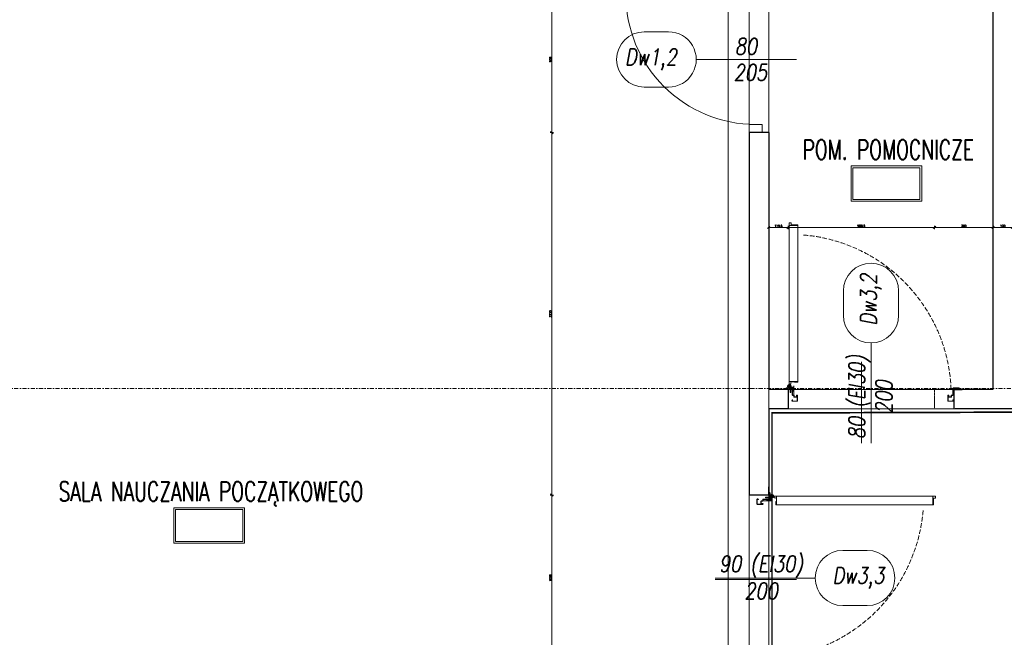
# Model space of a CAD drawing. Header units: millimetres. Extents: x -1893473 to 942156, y -568027 to 942944.
# Tile 195 of 256: x 139047 to 145106, y -466269 to -462470. Entities that reach past the tile are written whole.
import ezdxf
from ezdxf.enums import TextEntityAlignment as Align

# ---------------------------------------------------------------- set-up
doc = ezdxf.new("R2010")
doc.units = ezdxf.units.MM
doc.header["$LTSCALE"] = 0.2
for name, pattern in [('2_3', [1, 0.5, -0.5]), ('ACAD_ISO03W100', [30, 12, -18]), ('CENTER', [0.6, 0.375, -0.075, 0.075, -0.075]), ('DASHDOT', [25.4, 12.7, -6.35, 0, -6.35]), ('HIDDEN', [9.525, 6.35, -3.175]), ('Hidden Line', [391.222223, 282.222223, -109]), ('HIDDEN2', [4.7625, 3.175, -1.5875])]:
    doc.linetypes.add(name, pattern=pattern)
doc.layers.get('0').update_dxf_attribs({"lineweight": 0})
for name, color, linetype, lineweight in [('!! 0_ Istn-sciany', 7, 'Continuous', 30), ('!! 0_ Istn-widok', 1, 'Continuous', 15), ('!! 0_Istn-drzwi', 1, 'Continuous', 13), ('!! 0_Opis_pom', 9, 'Continuous', 13), ('!! 0_Osie', 1, 'DASHDOT', 13), ('!! 1  WYDZIELENIE PPOŻ', 252, 'Continuous', 0), ('!! 1_drzwi-linia', 213, 'Continuous', 5), ('!! 1_OPIS POM NOWE', 140, 'Continuous', 5), ('!! 2_drzwi opis', 151, 'Continuous', 9), ('!! 2_Opis_drzwi - remont', 9, 'Continuous', 15), ('P-Opis nadproża', 150, 'Continuous', 9), ('P-Osie', 1, 'DASHDOT', 18)]:
    doc.layers.add(name, color=color, linetype=linetype, lineweight=lineweight)
doc.layers.add('!! 1_Wyburzenia', color=7, linetype='ACAD_ISO03W100', lineweight=13, true_color=0xff0505)
doc.layers.add('Powierzchnia', color=140, linetype='Continuous', lineweight=5, plot=False)
doc.styles.add('50', font='ROMANS.shx', dxfattribs={"width": 0.8, "height": 10})
doc.styles.add('ARCHETYP', font='romans.shx', dxfattribs={"height": 15})
doc.styles.add('ARIAL', font='tahoma.ttf')
doc.styles.add('TXT', font='simplex.shx')
doc.dimstyles.new('DIM50', dxfattribs={"dimscale": 5, "dimtxt": 2.5, "dimasz": 1.5, "dimexe": 0, "dimexo": 0, "dimgap": 0.5, "dimtad": 1, "dimdec": 4, "dimrnd": 0.5, "dimdsep": 46, "dimtxsty": 'TXT', "dimblk1": 'TICK1', "dimblk2": 'TICK1', "dimsah": 1, "dimcen": 0, "dimse1": 1, "dimse2": 1, "dimclrd": 1, "dimclre": 7, "dimclrt": 9, "dimadec": 0, "dimazin": 0, "dimtfac": 1, "dimtdec": 4, "dimtmove": 2, "dimatfit": 3, "dimldrblk": 'TICK1', "dimfxl": 1, "dimtolj": 1, "dimarcsym": 0})

# ---------------------------------------------------------------- blocks, each defined once
blk = doc.blocks.new('BLOK OSI')
at = {"layer": 'P-Osie'}
blk.add_lwpolyline([(48639.26, -194702.09), (55442.28, -194702.09)], dxfattribs=at)
blk = doc.blocks.new('1_ok-opis')
blk.add_line((0, 111.61), (0, 50))
for points in [[(-17, 128.61), (-17, 143.61)], [(17, 128.61), (17, 143.61)]]:
    blk.add_lwpolyline(points)
for centre, start, end in [((0, 143.61), 0, 180), ((0, 128.61), 180, 0)]:
    blk.add_arc(centre, 17, start, end)
at = {"style": 'ARCHETYP'}
for tag, height, rotation, p in [('NR', 12, 90, (0, 136.9)), ('NR', 12, 270, (0, 136.9)), ('SZEROKOŚĆ', 10, 90, (-8, 78.29)), ('SZEROKOŚĆ', 10, 270, (8, 78.29)), ('WYSOKOŚĆ', 10, 270, (-8, 78.29)), ('WYSOKOŚĆ', 10, 90, (8, 78.29))]:
    blk.add_attdef(tag, text='', height=height, rotation=rotation, dxfattribs=at).set_placement(p, align=Align.MIDDLE)
blk = doc.blocks.new('zaw-dr-90-p')
at = {"color": 2, "linetype": 'CENTER', "ltscale": 0.2}
for p, q in [((12, 0), (-12, 0)), ((0, 12), (0, -12)), ((24.5, 24), (31, 24)), ((24.5, 19), (31, 19))]:
    blk.add_line(p, q, dxfattribs=at)
at = {"ltscale": 0.2}
for p, q in [((10, 12), (6.5, 12)), ((10, 0), (10, 6.5))]:
    blk.add_line(p, q, dxfattribs=at)
blk.add_lwpolyline([(0, 6.5), (23.5, 6.5, 0.414214), (28, 11), (28, 31), (24.5, 31), (24.5, 11, -0.414214), (23.5, 10), (0, 10, 4.561698), (7.6, 6.5), (4.9, 4.2)], format="xyb", dxfattribs=at)
blk.add_lwpolyline([(-0.2, -0.2), (-2.5, -0.2), (-2.5, 0.2), (-0.2, 0.2), (-0.2, 2.5), (0.2, 2.5), (0.2, 0.2), (2.8, 0.2), (2.8, -0.2), (0.2, -0.2), (0.2, -2.8), (-0.2, -2.8)], close=True)
blk.add_lwpolyline([(10, 10), (10, 39), (6.5, 39), (6.5, 10)], dxfattribs=at)
blk.add_circle((0, 0), 6.5, dxfattribs=at)
blk = doc.blocks.new('drzwi 90- sc 12')
for p, q in [((-13620.32, 20410.16), (-13620.32, 20313.77)), ((-13614.92, 20409.86), (-13620.32, 20409.86)), ((-13616.12, 20410.26), (-13620.22, 20410.26)), ((-13616.12, 20410.26), (-13620, 20410.26)), ((-13618.17, 20410.26), (-13616.22, 20410.26)), ((-13618.17, 20410.26), (-13616.22, 20410.26)), ((-13616.12, 20410.26), (-13616.12, 20411.46)), ((-13616.12, 20411.46), (-13615.02, 20411.46)), ((-13614.92, 20411.36), (-13614.92, 20313.77)), ((-13620.32, 20313.47), (-13620.32, 20317.97)), ((-13614.92, 20312.27), (-13614.92, 20317.97)), ((-13614.92, 20313.77), (-13620.32, 20313.77)), ((-13618.22, 20313.37), (-13620.22, 20313.37)), ((-13618.22, 20313.67), (-13618.22, 20313.37)), ((-13618.22, 20313.67), (-13616.42, 20313.67)), ((-13617.77, 20311.12), (-13617.77, 20305.72)), ((-13617.77, 20311.12), (-13617.77, 20305.72)), ((-13616.17, 20309.92), (-13616.17, 20311.02)), ((-13615.92, 20313.17), (-13615.92, 20312.17)), ((-13615.92, 20312.17), (-13615.02, 20312.17)), ((-13715.57, 20308.32), (-13715.57, 20308.56)), ((-13715.57, 20307.69), (-13715.57, 20308.56)), ((-13715.57, 20307.82), (-13715.57, 20308.56)), ((-13715.57, 20307.72), (-13715.37, 20307.72)), ((-13616.17, 20309.92), (-13617.37, 20309.92)), ((-13715.77, 20301.96), (-13716.27, 20301.96)), ((-13616.77, 20301.96), (-13616.27, 20301.96))]:
    blk.add_line(p, q)
for points in [[(-13665.27, 20284.96), (-13665.27, 20325.83)], [(-13615.57, 20309.64), (-13615.32, 20309.64), (-13615.32, 20309.82), (-13616.32, 20309.82), (-13616.32, 20309.64), (-13615.92, 20309.64)]]:
    blk.add_lwpolyline(points)
at = {"lineweight": 30}
for points in [[(-13716.27, 20308.92), (-13721.27, 20308.92)], [(-13716.27, 20308.92), (-13716.27, 20296.92)], [(-13614.27, 20308.92), (-13609.27, 20308.92)], [(-13614.27, 20308.92), (-13614.27, 20296.92)]]:
    blk.add_lwpolyline(points, dxfattribs=at)
at = {"ltscale": 0.2}
for points in [[(-13715.57, 20307.51), (-13715.57, 20309.48, 0.414214), (-13715.91, 20309.82), (-13719.43, 20309.82, 0.414214), (-13719.77, 20309.48), (-13719.77, 20308.92), (-13719.59, 20308.92), (-13719.59, 20309.48, -0.414214), (-13719.43, 20309.64), (-13716.97, 20309.64)], [(-13716.97, 20309.64), (-13715.91, 20309.64, -0.414214), (-13715.75, 20309.48), (-13715.75, 20307.51)], [(-13715.75, 20307.76), (-13715.75, 20305.58, 0.414214), (-13715.41, 20305.24), (-13714.96, 20305.24, -0.414214), (-13714.8, 20305.08), (-13714.8, 20304.48, 0.414214), (-13714.46, 20304.14), (-13713.28, 20304.14, 0.414214), (-13712.94, 20304.48), (-13712.94, 20305.15, -1), (-13712.75, 20305.15), (-13712.75, 20301.96, -0.414214), (-13712.91, 20301.8), (-13715.43, 20301.8, -0.414214), (-13715.59, 20301.96), (-13715.59, 20302.52), (-13715.77, 20302.52), (-13715.77, 20301.96, 0.414214), (-13715.43, 20301.62), (-13712.91, 20301.62, 0.414214), (-13712.57, 20301.96), (-13712.57, 20305.15, 1), (-13713.12, 20305.15), (-13713.12, 20304.48, -0.414214), (-13713.28, 20304.32), (-13714.46, 20304.32, -0.414214), (-13714.62, 20304.48), (-13714.62, 20305.08, 0.414214), (-13714.96, 20305.42), (-13715.41, 20305.42, -0.414214), (-13715.57, 20305.58), (-13715.57, 20307.64)], [(-13615.92, 20309.64), (-13616.63, 20309.64, 0.414214), (-13616.79, 20309.48), (-13616.79, 20305.58, -0.414214), (-13617.13, 20305.24), (-13617.58, 20305.24, 0.414214), (-13617.74, 20305.08), (-13617.74, 20304.48, -0.414214), (-13618.08, 20304.14), (-13619.26, 20304.14, -0.414214), (-13619.6, 20304.48), (-13619.6, 20305.15, 1), (-13619.79, 20305.15), (-13619.79, 20301.96, 0.414214), (-13619.63, 20301.8), (-13617.11, 20301.8, 0.414214), (-13616.95, 20301.96), (-13616.95, 20302.52), (-13616.77, 20302.52), (-13616.77, 20301.96, -0.414214), (-13617.11, 20301.62), (-13619.63, 20301.62, -0.414214), (-13619.97, 20301.96), (-13619.97, 20305.15, -1), (-13619.42, 20305.15), (-13619.42, 20304.48, 0.414214), (-13619.26, 20304.32), (-13618.08, 20304.32, 0.414214), (-13617.92, 20304.48), (-13617.92, 20305.08, -0.414214), (-13617.58, 20305.42), (-13617.13, 20305.42, 0.414214), (-13616.97, 20305.58), (-13616.97, 20309.48, -0.414214), (-13616.63, 20309.82), (-13613.11, 20309.82, -0.414214), (-13612.77, 20309.48), (-13612.77, 20308.92), (-13612.95, 20308.92), (-13612.95, 20309.48, 0.414214), (-13613.11, 20309.64), (-13615.57, 20309.64)]]:
    blk.add_lwpolyline(points, format="xyb", dxfattribs=at)
blk.add_lwpolyline([(-13616.79, 20308.82), (-13616.97, 20308.82), (-13616.97, 20307.42), (-13616.79, 20307.42)], close=True)
for centre, radius, start, end in [((-13620.22, 20410.16), 0.1, 90, 180), ((-13615.02, 20411.36), 0.1, 0, 90), ((-13620.22, 20313.47), 0.1, 180, 270), ((-13616.42, 20313.17), 0.5, 0, 90), ((-13616.27, 20311.02), 0.1, 0, 90), ((-13615.02, 20312.27), 0.1, 270, 0)]:
    blk.add_arc(centre, radius, start, end)
at = {"linetype": 'Hidden Line', "lineweight": 9, "ltscale": 0.05}
blk.add_arc((-13615.5, 20305.14), 99.12, 94.80054, 177.69442, dxfattribs=at)
at = {"xscale": 0.09999999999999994, "yscale": 0.09999999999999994, "zscale": 0.09999999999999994, "rotation": 180.0000000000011}
blk.add_blockref('zaw-dr-90-p', (-13614.92, 20310.92), dxfattribs=at)
blk = doc.blocks.new('TICK1')
at = {"color": 2}
blk.add_line((-1, -1), (1, 1), dxfattribs=at)
at = {"color": 0}
for p, q in [((0, 0), (-1, 0)), ((0, -1.4), (0, 1.4))]:
    blk.add_line(p, q, dxfattribs=at)
blk = doc.blocks.new('*D1755')
at = {"layer": '!! 1  WYDZIELENIE PPOŻ', "color": 1, "lineweight": -2, "transparency": 16777216}
blk.add_line((270555.1, -468171.2), (270555.1, -469056.2), dxfattribs=at)
at = {"layer": 'DEFPOINTS', "color": 0, "transparency": 16777216}
for p in [(271769.7, -468163.7), (270555.1, -469063.7), (271769.7, -469063.7)]:
    blk.add_point(p, dxfattribs=at)
at = {"layer": '!! 1  WYDZIELENIE PPOŻ', "color": 1, "lineweight": -2, "transparency": 16777216, "xscale": 7.5, "yscale": 7.5, "zscale": 7.5}
for p, rotation in [((270555.1, -468163.7), 90), ((270555.1, -469063.7), 270)]:
    blk.add_blockref('TICK1', p, dxfattribs=dict(at, rotation=rotation))
at = {"layer": '!! 1  WYDZIELENIE PPOŻ', "color": 9, "transparency": 16777216, "insert": (270546.4, -468613.7), "char_height": 12.5, "attachment_point": 5, "rotation": 90, "style": 'TXT'}
blk.add_mtext('\\A1;900', dxfattribs=at)
blk = doc.blocks.new('*D1756')
at = {"layer": '!! 1  WYDZIELENIE PPOŻ', "color": 1, "lineweight": -2, "transparency": 16777216}
blk.add_line((270555.1, -469071.2), (270555.1, -471286.2), dxfattribs=at)
at = {"layer": 'DEFPOINTS', "color": 0, "transparency": 16777216}
for p in [(271769.7, -469063.7), (270555.1, -471293.7), (271769.7, -471293.7)]:
    blk.add_point(p, dxfattribs=at)
at = {"layer": '!! 1  WYDZIELENIE PPOŻ', "color": 1, "lineweight": -2, "transparency": 16777216, "xscale": 7.5, "yscale": 7.5, "zscale": 7.5}
for p, rotation in [((270555.1, -469063.7), 90), ((270555.1, -471293.7), 270)]:
    blk.add_blockref('TICK1', p, dxfattribs=dict(at, rotation=rotation))
at = {"layer": '!! 1  WYDZIELENIE PPOŻ', "color": 9, "transparency": 16777216, "insert": (270546.4, -470178.7), "char_height": 12.5, "attachment_point": 5, "rotation": 90, "style": 'TXT'}
blk.add_mtext('\\A1;2230', dxfattribs=at)
blk = doc.blocks.new('*D1757')
at = {"layer": '!! 1  WYDZIELENIE PPOŻ', "color": 1, "lineweight": -2, "transparency": 16777216}
blk.add_line((270555.1, -471301.2), (270555.1, -472306.2), dxfattribs=at)
at = {"layer": 'DEFPOINTS', "color": 0, "transparency": 16777216}
for p in [(271769.7, -471293.7), (270555.1, -472313.7), (271769.7, -472313.7)]:
    blk.add_point(p, dxfattribs=at)
at = {"layer": '!! 1  WYDZIELENIE PPOŻ', "color": 1, "lineweight": -2, "transparency": 16777216, "xscale": 7.5, "yscale": 7.5, "zscale": 7.5}
for p, rotation in [((270555.1, -471293.7), 90), ((270555.1, -472313.7), 270)]:
    blk.add_blockref('TICK1', p, dxfattribs=dict(at, rotation=rotation))
at = {"layer": '!! 1  WYDZIELENIE PPOŻ', "color": 9, "transparency": 16777216, "insert": (270546.4, -471803.7), "char_height": 12.5, "attachment_point": 5, "rotation": 90, "style": 'TXT'}
blk.add_mtext('\\A1;1020', dxfattribs=at)
blk = doc.blocks.new('*D1759')
at = {"layer": '!! 1  WYDZIELENIE PPOŻ', "color": 1, "lineweight": -2, "transparency": 16777216}
blk.add_line((271897.2, -469647.1), (272001.5, -469647.1), dxfattribs=at)
at = {"layer": 'DEFPOINTS', "color": 0, "transparency": 16777216}
for p in [(272009, -469647.1), (271889.7, -470643.7), (272009, -470643.7)]:
    blk.add_point(p, dxfattribs=at)
at = {"layer": '!! 1  WYDZIELENIE PPOŻ', "color": 1, "lineweight": -2, "transparency": 16777216, "xscale": 7.5, "yscale": 7.5, "zscale": 7.5, "rotation": 180}
blk.add_blockref('TICK1', (271889.7, -469647.1), dxfattribs=at)
at = {"layer": '!! 1  WYDZIELENIE PPOŻ', "color": 1, "lineweight": -2, "transparency": 16777216, "xscale": 7.5, "yscale": 7.5, "zscale": 7.5}
blk.add_blockref('TICK1', (272009, -469647.1), dxfattribs=at)
at = {"layer": '!! 1  WYDZIELENIE PPOŻ', "color": 9, "transparency": 16777216, "insert": (271949.3, -469638.3), "char_height": 12.5, "attachment_point": 5, "style": 'TXT'}
blk.add_mtext('\\A1;119.5', dxfattribs=at)
blk = doc.blocks.new('*D1760')
at = {"layer": '!! 1  WYDZIELENIE PPOŻ', "color": 1, "lineweight": -2, "transparency": 16777216}
blk.add_line((272016.5, -469647.1), (272902.2, -469647.1), dxfattribs=at)
at = {"layer": 'DEFPOINTS', "color": 0, "transparency": 16777216}
for p in [(272909.7, -469647.1), (272009, -470643.7), (272909.7, -470643.7)]:
    blk.add_point(p, dxfattribs=at)
at = {"layer": '!! 1  WYDZIELENIE PPOŻ', "color": 1, "lineweight": -2, "transparency": 16777216, "xscale": 7.5, "yscale": 7.5, "zscale": 7.5, "rotation": 180}
blk.add_blockref('TICK1', (272009, -469647.1), dxfattribs=at)
at = {"layer": '!! 1  WYDZIELENIE PPOŻ', "color": 1, "lineweight": -2, "transparency": 16777216, "xscale": 7.5, "yscale": 7.5, "zscale": 7.5}
blk.add_blockref('TICK1', (272909.7, -469647.1), dxfattribs=at)
at = {"layer": '!! 1  WYDZIELENIE PPOŻ', "color": 9, "transparency": 16777216, "insert": (272459.3, -469638.3), "char_height": 12.5, "attachment_point": 5, "style": 'TXT'}
blk.add_mtext('\\A1;900.5', dxfattribs=at)
blk = doc.blocks.new('*D1761')
at = {"layer": '!! 1  WYDZIELENIE PPOŻ', "color": 1, "lineweight": -2, "transparency": 16777216}
blk.add_line((272917.2, -469647.1), (273262.2, -469647.1), dxfattribs=at)
at = {"layer": 'DEFPOINTS', "color": 0, "transparency": 16777216}
for p in [(273269.7, -469647.1), (272909.7, -470643.7), (273269.7, -470638.7)]:
    blk.add_point(p, dxfattribs=at)
at = {"layer": '!! 1  WYDZIELENIE PPOŻ', "color": 1, "lineweight": -2, "transparency": 16777216, "xscale": 7.5, "yscale": 7.5, "zscale": 7.5, "rotation": 180}
blk.add_blockref('TICK1', (272909.7, -469647.1), dxfattribs=at)
at = {"layer": '!! 1  WYDZIELENIE PPOŻ', "color": 1, "lineweight": -2, "transparency": 16777216, "xscale": 7.5, "yscale": 7.5, "zscale": 7.5}
blk.add_blockref('TICK1', (273269.7, -469647.1), dxfattribs=at)
at = {"layer": '!! 1  WYDZIELENIE PPOŻ', "color": 9, "transparency": 16777216, "insert": (273089.7, -469638.3), "char_height": 12.5, "attachment_point": 5, "style": 'TXT'}
blk.add_mtext('\\A1;360', dxfattribs=at)
blk = doc.blocks.new('*D1762')
at = {"layer": '!! 1  WYDZIELENIE PPOŻ', "color": 1, "lineweight": -2, "transparency": 16777216}
blk.add_line((273277.2, -469647.1), (273382.2, -469647.1), dxfattribs=at)
at = {"layer": 'DEFPOINTS', "color": 0, "transparency": 16777216}
for p in [(273389.7, -469647.1), (273269.7, -470638.7), (273389.7, -470643.7)]:
    blk.add_point(p, dxfattribs=at)
at = {"layer": '!! 1  WYDZIELENIE PPOŻ', "color": 1, "lineweight": -2, "transparency": 16777216, "xscale": 7.5, "yscale": 7.5, "zscale": 7.5, "rotation": 180}
blk.add_blockref('TICK1', (273269.7, -469647.1), dxfattribs=at)
at = {"layer": '!! 1  WYDZIELENIE PPOŻ', "color": 1, "lineweight": -2, "transparency": 16777216, "xscale": 7.5, "yscale": 7.5, "zscale": 7.5}
blk.add_blockref('TICK1', (273389.7, -469647.1), dxfattribs=at)
at = {"layer": '!! 1  WYDZIELENIE PPOŻ', "color": 9, "transparency": 16777216, "insert": (273329.7, -469638.3), "char_height": 12.5, "attachment_point": 5, "style": 'TXT'}
blk.add_mtext('\\A1;120', dxfattribs=at)
blk = doc.blocks.new('A$C2EB40A8D')
at = {"layer": '!! 0_ Istn-sciany'}
for p, q in [((-18631.12989, 32537.51397), (-18631.12989, 29657.51397)), ((-20131.12989, 31237.51397), (-20131.12989, 29007.51397)), ((-20011.12989, 31237.51397), (-20011.12989, 29657.51397)), ((-20011.12989, 29537.51397), (-20011.12989, 29007.51397))]:
    blk.add_line(p, q, dxfattribs=at)
for points in [[(-20011.12989, 31237.51397), (-20131.12989, 31237.51397)], [(-19891.12989, 29657.51397), (-20011.12989, 29657.51397)], [(-19891.12989, 29657.51397), (-19891.12989, 29537.51397)], [(-18631.12989, 29657.51397), (-18871.77568, 29657.51397)], [(-18871.77568, 29657.51397), (-18871.77568, 29537.51397)], [(-19891.12989, 29537.51397), (-20011.12989, 29537.51397)], [(-18021.12989, 29537.51397), (-18864.88428, 29537.51397)], [(-20011.12989, 29007.51397), (-20131.12989, 29007.51397)]]:
    blk.add_lwpolyline(points, dxfattribs=at)
at = {"layer": '!! 0_ Istn-widok', "linetype": 'HIDDEN', "ltscale": 3}
for p, q in [((-20261.12989, 32537.51397), (-20261.12989, 26787.51397)), ((-20011.12989, 32537.51397), (-20011.12989, 26787.51397))]:
    blk.add_line(p, q, dxfattribs=at)
at = {"layer": '!! 0_Istn-drzwi'}
for points in [[(-19841.12989, 31687.51397), (-20341.12989, 31687.51397)], [(-19841.12989, 28487.51397), (-20341.12989, 28487.51397)]]:
    blk.add_lwpolyline(points, dxfattribs=at)
blk.add_lwpolyline([(-20051.12989, 31287.51397), (-20051.12989, 31237.51397), (-20131.12989, 31237.51397), (-20131.12989, 31287.51397)], close=True, dxfattribs=at)
blk.add_arc((-20091.12989, 32087.51397), 800, 179.999999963, 269.999999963, dxfattribs=at)
at = {"layer": '!! 0_Opis_pom', "ltscale": 0.7}
for points in [[(-19504.77717, 30814.91998), (-19069.57717, 30814.91998), (-19069.57717, 31032.51998), (-19504.77717, 31032.51998)], [(-19493.89717, 30825.79998), (-19080.45717, 30825.79998), (-19080.45717, 31021.63998), (-19493.89717, 31021.63998)], [(-23672.1385, 28711.97901), (-23236.9385, 28711.97901), (-23236.9385, 28929.57901), (-23672.1385, 28929.57901)], [(-23661.2585, 28722.85901), (-23247.8185, 28722.85901), (-23247.8185, 28918.69901), (-23661.2585, 28918.69901)]]:
    blk.add_lwpolyline(points, close=True, dxfattribs=at)
at = {"layer": '!! 1  WYDZIELENIE PPOŻ', "color": 20, "linetype": '2_3', "ltscale": 10, "true_color": 0xf65c09, "const_width": 10}
blk.add_lwpolyline([(-19991.12989, 26807.51397), (-15721.12989, 26807.51397), (-15721.12989, 32517.51397), (-18491.09653, 32517.51397), (-18486.09663, 29517.57454), (-19991.12989, 29513.0175)], close=True, dxfattribs=at)
at = {"layer": '!! 1_Wyburzenia', "linetype": 'HIDDEN2', "ltscale": 3}
for points in [[(-18871.77568, 29657.51397), (-18991.12989, 29657.51397)], [(-18991.12989, 29657.51397), (-18991.12989, 29537.51397)], [(-18871.77568, 29537.51397), (-18991.12989, 29537.51397)]]:
    blk.add_lwpolyline(points, dxfattribs=at)
at = {"layer": '!! 2_Opis_drzwi - remont'}
blk.add_lwpolyline([(-19441.12989, 29827.51397), (-19441.12989, 29327.51397)], dxfattribs=at)
at = {"layer": 'Powierzchnia'}
for points in [[(-27451.12989, 32537.51397), (-20131.12989, 32537.51397), (-20131.12989, 26787.51397), (-20501.12989, 26787.51397), (-20501.12989, 26967.51397), (-21371.12989, 26967.51397), (-21371.12989, 26787.51397), (-21761.12989, 26787.51397), (-21761.12989, 26967.51397), (-22381.12989, 26967.51397), (-22381.12989, 26787.51397), (-26261.12989, 26787.51397), (-26261.12989, 26967.51397), (-27451.12989, 26967.51397)], [(-18631.12989, 29657.51397), (-20011.12989, 29657.51397), (-20011.12989, 32537.51397), (-18631.12989, 32537.51397)], [(-15701.12989, 26772.11569), (-20011.12989, 26772.11569), (-20011.12989, 29537.51397), (-15701.12989, 29537.51397)]]:
    blk.add_lwpolyline(points, close=True, dxfattribs=at)
at = {"layer": '!! 0_Osie', "xscale": 10, "yscale": 10, "zscale": 10}
blk.add_blockref('BLOK OSI', (-516748.24414, 1976683.397), dxfattribs=at)
at = {"layer": '!! 1_drzwi-linia', "xscale": -10, "yscale": 10, "zscale": 10}
blk.add_blockref('drzwi 90- sc 12', (-156034.47272, -173431.72943), dxfattribs=at)
at = {"layer": '!! 1_drzwi-linia', "xscale": -10, "yscale": 10, "zscale": 10, "rotation": 270}
blk.add_blockref('drzwi 90- sc 12', (-223100.37329, 165150.21101), dxfattribs=at)
at = {"layer": '!! 2_drzwi opis'}
ref = blk.add_blockref('1_ok-opis', (-19341.12989, 31687.514), dxfattribs=dict(at, xscale=10, yscale=10, zscale=10, rotation=90.0000036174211))
ref.add_attrib('WYSOKOŚĆ', '80 ', dxfattribs={"layer": '0', "height": 100, "rotation": 0.000003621, "style": '50', "oblique": 10, "width": 0.8}).set_placement((-20124.03842, 31767.51395), align=Align.MIDDLE)
ref.add_attrib('SZEROKOŚĆ', '205', dxfattribs={"layer": '0', "height": 100, "rotation": 0.000003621, "style": '50', "oblique": 10, "width": 0.8}).set_placement((-20124.03841, 31607.51395), align=Align.MIDDLE)
ref.add_attrib('NR', 'Dw1,2', dxfattribs={"layer": '0', "height": 100, "rotation": 0.000003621, "style": '50', "oblique": 10, "width": 0.8}).set_placement((-20735.89931, 31687.51392), align=Align.MIDDLE)
ref = blk.add_blockref('1_ok-opis', (-19381.77613, 28827.51508), dxfattribs=dict(at, xscale=-10, yscale=10, zscale=10, rotation=359.9999963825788))
ref.add_attrib('WYSOKOŚĆ', '80 (EI30)', dxfattribs={"layer": '0', "height": 100, "rotation": 89.999996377, "style": '50', "oblique": 10, "width": 0.8}).set_placement((-19461.77608, 29610.42362), align=Align.MIDDLE)
ref.add_attrib('SZEROKOŚĆ', '200', dxfattribs={"layer": '0', "height": 100, "rotation": 89.999996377, "style": '50', "oblique": 10, "width": 0.8}).set_placement((-19301.77608, 29610.42361), align=Align.MIDDLE)
ref.add_attrib('NR', 'Dw3,2', dxfattribs={"layer": '0', "height": 100, "rotation": 89.999996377, "style": '50', "oblique": 10, "width": 0.8}).set_placement((-19381.77605, 30209.58647), align=Align.MIDDLE)
ref = blk.add_blockref('1_ok-opis', (-20841.12989, 28497.51442), dxfattribs=dict(at, xscale=-10, yscale=10, zscale=10, rotation=269.9999963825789))
ref.add_attrib('WYSOKOŚĆ', '90 (EI30)', dxfattribs={"layer": '0', "height": 100, "rotation": 359.999996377, "style": '50', "oblique": 10, "width": 0.8}).set_placement((-20058.22136, 28577.51437), align=Align.MIDDLE)
ref.add_attrib('SZEROKOŚĆ', '200', dxfattribs={"layer": '0', "height": 100, "rotation": 359.999996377, "style": '50', "oblique": 10, "width": 0.8}).set_placement((-20058.22137, 28417.51437), align=Align.MIDDLE)
ref.add_attrib('NR', 'Dw3,3', dxfattribs={"layer": '0', "height": 100, "rotation": 359.999996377, "style": '50', "oblique": 10, "width": 0.8}).set_placement((-19459.05851, 28497.51434), align=Align.MIDDLE)
at = {"layer": '!! 0_Opis_pom', "ltscale": 0.7, "style": 'TXT', "width": 0.7}
for s, p in [('POM. POMOCNICZE', (-19276.02585, 31072.9831)), ('SALA NAUCZANIA POCZĄTKOWEGO', (-23443.38718, 28970.04213))]:
    blk.add_text(s, height=120, dxfattribs=at).set_placement(p, align=Align.CENTER)
at = {"layer": '!! 0_Opis_pom', "ltscale": 0.7, "style": 'ARIAL'}
for tag, p in [('B1,21', (-891.77727, 31796.97458)), ('A1,16', (-13651.31084, 31587.95236)), ('B1/17', (-9701.43347, 31565.05244)), ('B1,19', (-5798.61305, 31587.22944)), ('1,22', (4526.58954, 31507.65132)), ('1,23', (10805.41388, 31565.05244)), ('A1,1', (-16866.13618, 31459.3792)), ('B1,18', (-7791.62894, 31330.08444)), ('B1,20', (-2961.4347, 31167.05787)), ('A1,6', (-19287.17717, 30923.71998)), ('B1,1', (14135.63445, 30913.92963)), ('B1,3', (17346.74696, 30023.81022)), ('B1,4', (29817.71501, 29157.67457)), ('A1,5', (-23454.5385, 28820.77901)), ('A1,2', (-17502.57721, 28602.57524)), ('B1,2D', (2616.16402, 28559.52261)), ('A1,15', (-13651.31084, 28261.46046)), ('B1,4', (29883.58177, 28158.35876)), ('B1,2B', (18801.54781, 27650.12382)), ('B1,2A', (13086.7373, 27376.04393)), ('A1,3', (-16846.27912, 25980.40356)), ('B1,8', (9089.53994, 25356.27639)), ('B1,6', (31915.87888, 23754.79829)), ('A1,4', (-24010.17576, 23559.17399)), ('B1,14', (-11621.32288, 23261.44183)), ('B1,13', (-3080.55208, 22924.09997)), ('B1,10', (3982.60923, 22874.21277)), ('B1,5', (29245.49088, 22896.69268)), ('B1,9', (5634.43488, 22623.92098)), ('B1,2C', (13327.26639, 22378.5328)), ('B1,7', (16398.41175, 22348.28836)), ('B1,11', (5553.20442, 20939.83877)), ('B1,12', (3693.27174, 20628.72148)), ('C1,3', (5969.08376, 16336.01084)), ('C1,2', (11955.93711, 11671.55655)), ('C1,1', (15659.17205, 11415.94196)), ('C1,4', (5140.00888, 9205.5831)), ('C1,5', (5680.4486, 6154.54995)), ('C1,10', (16327.05085, 6080.66085)), ('C1,9', (16526.57171, 3173.45283)), ('C1,6', (6367.37903, 2771.84181)), ('D0,18', (-1981.87701, -110.73158)), ('D0,7', (-13531.42299, -1159.67649)), ('C1,7', (7275.77161, -1303.00991)), ('D0,17', (2064.87671, -1345.69113)), ('D0,3', (-9324.21674, -1442.63631)), ('D0,6', (-17529.61851, -1957.37463)), ('D0,10', (-21369.4432, -2140.60378)), ('D,09', (-12990.08379, -2746.32902)), ('D0,2', (-5516.19514, -3101.87722)), ('D0,16', (2266.73061, -3284.15369)), ('D0,8', (-14357.79539, -3567.69719)), ('D0,5', (-10461.54478, -3629.26575)), ('D0,4', (-8396.53404, -4353.7937)), ('D0,15', (1974.41895, -5205.84774)), ('D0,1', (-5633.49598, -5662.48534)), ('D0,11', (-23334.09291, -6045.78706)), ('D0,12', (-22436.85763, -9302.9678)), ('D0,13', (-22436.85763, -11581.16526)), ('D0,14', (-13645.94445, -11884.57769))]:
    blk.add_attdef(tag, text='', height=119.68, dxfattribs=at).set_placement(p, align=Align.MIDDLE_CENTER)
at = {"layer": '!! 1_OPIS POM NOWE', "style": 'ARIAL'}
for tag, p in [('C1.7A', (7769.3756, 685.765)), ('C1.7C', (7655.80151, -2045.04756)), ('C1.8B', (10935.93068, -2107.41983)), ('C1.8A', (13897.39715, -2120.69016)), ('C1.7B', (8274.43201, -3270.18959)), ('E1.2', (16701.02923, -5331.07351)), ('E1.5E', (21974.23379, -5463.99012)), ('E1.5D', (24989.27391, -5785.36474)), ('E1.1', (8357.81567, -5851.01076)), ('E1.5C', (25222.53959, -6394.64172)), ('E1.5B', (27694.70831, -7009.86571)), ('E1.6', (5279.46063, -8141.28746)), ('E1.5A', (25547.9555, -8495.18994)), ('E1.5G', (23977.19473, -9792.46695)), ('E1.5F', (22414.7084, -9822.66389)), ('E1,4', (13935.69867, -10458.20073)), ('E1.5L', (28030.8296, -11267.7725)), ('E1.3', (5639.18862, -11994.01941)), ('E1.5H', (23988.49716, -12231.38049)), ('E1.5K', (27714.73934, -12977.98364)), ('E1.5I', (22290.68736, -13989.9049)), ('E1.5J', (27095.71534, -16088.17469))]:
    blk.add_attdef(tag, text='', height=119.68, dxfattribs=at).set_placement(p, align=Align.MIDDLE_CENTER)
at = {"layer": '!! 1  WYDZIELENIE PPOŻ'}
for base, p1, p2, picture, middle in [((-21345.64435, 31237.51397), (-20131.12989, 32137.51397), (-20131.12989, 31237.51397), '*D1755', (-21354.39435, 31687.51397)), ((-21345.64435, 29007.51397), (-20131.12989, 31237.51397), (-20131.12989, 29007.51397), '*D1756', (-21354.39435, 30122.51397)), ((-21345.64435, 27987.51397), (-20131.12989, 29007.51397), (-20131.12989, 27987.51397), '*D1757', (-21354.39435, 28497.51397))]:
    dim = blk.add_linear_dim(base=base, p1=p1, p2=p2, angle=90, dimstyle='DIM50', dxfattribs=at)
    dim.commit()
    dim.dimension.update_dxf_attribs({"geometry": picture, "text_midpoint": middle, "insert": (-291900.79406, 500301.26018)})
for base, p1, p2, picture, middle in [((-19891.77568, 30654.16679), (-20011.12989, 29657.51397), (-19891.77568, 29657.51397), '*D1759', (-19951.45279, 30662.91679)), ((-18991.12989, 30654.16679), (-19891.77568, 29657.51397), (-18991.12989, 29657.51397), '*D1760', (-19441.45279, 30662.91679)), ((-18631.12989, 30654.16679), (-18991.12989, 29657.51397), (-18631.12989, 29662.51397), '*D1761', (-18811.12989, 30662.91679)), ((-18511.12989, 30654.16679), (-18631.12989, 29662.51397), (-18511.12989, 29657.51397), '*D1762', (-18571.12989, 30662.91679))]:
    dim = blk.add_linear_dim(base=base, p1=p1, p2=p2, dimstyle='DIM50', dxfattribs=at)
    dim.commit()
    dim.dimension.update_dxf_attribs({"geometry": picture, "text_midpoint": middle, "insert": (-291900.79406, 500301.26018)})

msp = doc.modelspace()

# ---------------------------------------------------------------- block references
at = {"layer": 'P-Opis nadproża', "color": 4}
msp.add_blockref('A$C2EB40A8D', (163667.94092, -494401.63474), dxfattribs=at)

doc.saveas('drawing.dxf')
